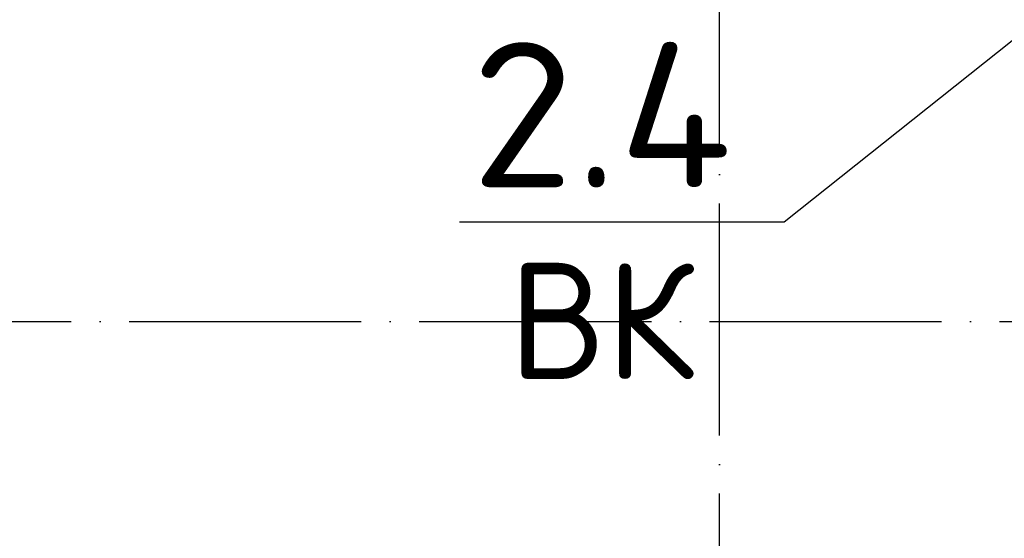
# Model space of a CAD drawing. Header units: millimetres. Extents: x 40580 to 559114, y -343730 to 81020.
# Tile 38 of 256: x 188494 to 190191, y -67178 to -66284. Entities that reach past the tile are written whole.
import ezdxf
from ezdxf.enums import TextEntityAlignment as Align

# ---------------------------------------------------------------- set-up
doc = ezdxf.new("R2010")
doc.units = ezdxf.units.MM
doc.linetypes.add('______11', pattern=[500, 400, -50, 0, -50])
doc.linetypes.add('______5', pattern=[1100, 800, -100, 100, -100])
doc.layers.add('___________________', color=253, linetype='______5')
doc.layers.add('_________________________0', color=7, linetype='Continuous')
doc.styles.add('ISOCPEUR', font='isocpeur.ttf')

msp = doc.modelspace()

# ---------------------------------------------------------------- linework, layer by layer
at = {"layer": '___________________', "color": 253, "linetype": '______11'}
for p, q in [((189700.5, -85004.1), (189700.5, -64804.1)), ((189700.5, -85004.1), (189700.5, -64804.1)), ((177180.5, -66804.1), (224260.5, -66804.1)), ((177180.5, -66804.1), (224260.5, -66804.1))]:
    msp.add_line(p, q, dxfattribs=at)
at = {"layer": '_________________________0', "color": 7, "linetype": 'Continuous'}
for p, q in [((190400.5, -66164.1), (189812, -66632.9)), ((189812, -66632.9), (189252, -66632.9))]:
    msp.add_line(p, q, dxfattribs=at)

# ---------------------------------------------------------------- texts
at = {"layer": '_________________________0', "color": 7, "linetype": 'Continuous', "style": 'ISOCPEUR'}
for s, height, p, p2 in [('2.4', 250, (189272, -66572.9), (189722, -66572.9)), ('ВК', 200, (189337, -66902.9), (189657, -66902.9))]:
    msp.add_text(s, height=height, dxfattribs=at).set_placement(p, p2, align=Align.FIT)

doc.saveas('drawing.dxf')
